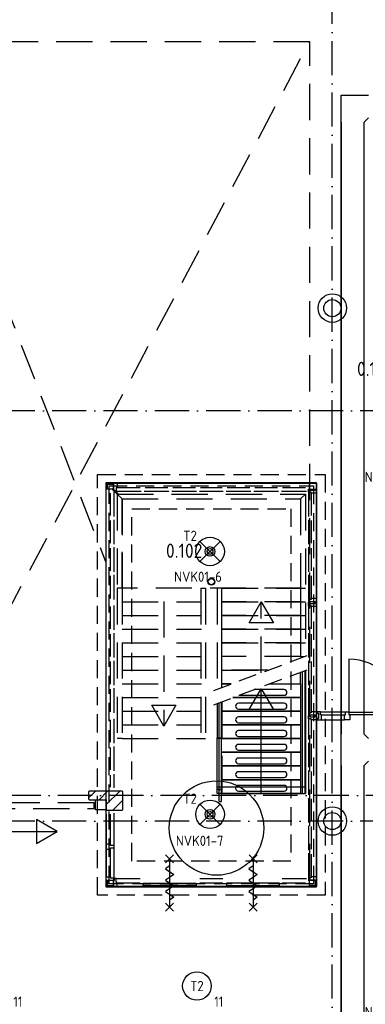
# Model space of a CAD drawing. Header units: millimetres. Extents: x 90707 to 259985, y -1262 to 84291.
# Tile 53 of 85: x 175866 to 181924, y 38393 to 55669. Entities that reach past the tile are written whole.
import ezdxf
from ezdxf.enums import TextEntityAlignment as Align

# ---------------------------------------------------------------- set-up
doc = ezdxf.new("R2010")
doc.units = ezdxf.units.MM
doc.header["$LTSCALE"] = 100
for name, pattern in [('B-SL0', [100000000.0, 0, -100000000.0]), ('DASHDOT', [9, 6, -1.5, 0, -1.5]), ('HIDDEN', [9.525, 6.35, -3.175]), ('HIDDEN2', [4.7625, 3.175, -1.5875])]:
    doc.linetypes.add(name, pattern=pattern)
doc.layers.get('0').update_dxf_attribs({"linetype": 'CONTINUOUS'})
for name, color, linetype in [('AL$1----_ALGEMEEN', 7, 'CONTINUOUS'), ('AL$7----_STRAMIEN', 1, 'DASHDOT'), ('AL$8----_HULPKOLOM', 2, 'CONTINUOUS'), ('AL24----_TRAPPEN', 7, 'CONTINUOUS'), ('AL28----_KONSTRUKTIE', 3, 'CONTINUOUS'), ('AL29----_BOVENBOUW', 7, 'CONTINUOUS'), ('AL32----_BINNENKOZ', 7, 'CONTINUOUS'), ('AL32----_DRAAIRICHTING', 1, 'CONTINUOUS'), ('AL65----_BEVEILIGING', 7, 'CONTINUOUS'), ('ALXA0-CONTOUR', 1, 'CONTINUOUS'), ('ALXAB---_PREFABBETON', 1, 'CONTINUOUS'), ('EB63101-_ATTRIB', 2, 'CONTINUOUS'), ('EB63501-_ATTRIB', 2, 'CONTINUOUS'), ('EL63101-_LICHT-ARM', 3, 'CONTINUOUS'), ('EL63501-_NOODVRL-ARM', 3, 'CONTINUOUS'), ('EL6441--_DATACOM', 3, 'CONTINUOUS'), ('FUNDERING', 3, 'CONTINUOUS'), ('HEKWERKEN', 1, 'CONTINUOUS'), ('HULPLIJNEN-TRAP', 2, 'CONTINUOUS'), ('KABELGOOT', 8, 'CONTINUOUS'), ('MAATV-BETON', 1, 'CONTINUOUS'), ('TRAP', 7, 'CONTINUOUS'), ('TRAPBEKLEDIG', 7, 'CONTINUOUS'), ('VOLGNUMMER', 7, 'CONTINUOUS')]:
    doc.layers.add(name, color=color, linetype=linetype)
doc.styles.add('1_8', font='ISO', dxfattribs={"height": 1.8})
doc.styles.add('2_0', font='iso', dxfattribs={"height": 200})
doc.styles.get("Standard").update_dxf_attribs({"font": 'iso.shx'})

# ---------------------------------------------------------------- blocks, each defined once
blk = doc.blocks.new('ES3G00')
blk.add_circle((0, 0), 2.5)
at = {"color": 6, "style": '1_8'}
for tag, flags, p in [('SCHAK', 8, (3.5, 2.75)), ('A_CODE', 8, (0, 0)), ('GROEP', 8, (-3.5, -2.75)), ('KAST', 9, (3.5, -2.75))]:
    blk.add_attdef(tag, text='', height=1.8, dxfattribs=dict(at, flags=flags)).set_placement(p, align=Align.MIDDLE)
blk = doc.blocks.new('ES3G01')
at = {"color": 0}
for p, q in [((-1.77, 1.77), (1.77, -1.77)), ((1.77, 1.77), (-1.77, -1.77))]:
    blk.add_line(p, q, dxfattribs=at)
at = {"color": 6}
blk.add_lwpolyline([(1.77, -1.77), (1.75, -1.75)], dxfattribs=at)
blk.add_circle((0, 0), 2.5)
at = {"color": 0}
for radius in [0.85, 0.5]:
    blk.add_circle((0, 0), radius, dxfattribs=at)
at = {"color": 6, "style": '1_8'}
for tag, flags, p in [('A_CODE', 8, (-3.5, 2.75)), ('SCHAK', 8, (3.5, 2.75)), ('GROEP', 8, (-3.5, -2.75)), ('KAST', 9, (3.5, -2.75))]:
    blk.add_attdef(tag, text='', height=1.8, dxfattribs=dict(at, flags=flags)).set_placement(p, align=Align.MIDDLE)
blk = doc.blocks.new('EH100000')
at = {"linetype": 'ByBlock'}
for p, q in [((1, 0.5), (0, 0.5)), ((1, 0.5, 1), (0, 0.5, 1)), ((0, -0.5, 1), (1, -0.5, 1)), ((1, -0.5), (0, -0.5))]:
    blk.add_line(p, q, dxfattribs=at)
at = {"linetype": 'ByBlock', "invisible_edges": 15}
for points in [[(1, -0.5), (0, -0.5), (0, 0.5), (1, 0.5)], [(0, 0.5), (1, 0.5), (1, 0.5, 1), (0, 0.5, 1)], [(0, -0.5, 1), (1, -0.5, 1), (1, -0.5), (0, -0.5)]]:
    blk.add_3dface(points, dxfattribs=at)
at = {"linetype": 'ByBlock', "style": '2_0', "flags": 8}
blk.add_attdef('FUNCTIE', text='', height=0.5, dxfattribs=at).set_placement((0.5, 0), align=Align.MIDDLE)
at = {"linetype": 'ByBlock', "flags": 9}
blk.add_attdef('SCHOT', text='', height=0.5, dxfattribs=at).set_placement((0.5, 0), align=Align.MIDDLE)
blk = doc.blocks.new('KG2II3')
at = {"linetype": 'B-SL0'}
for p, q in [((200, 275), (-200, 275)), ((275, -200), (275, 200))]:
    blk.add_line(p, q, dxfattribs=at)
at = {"linetype": 'ByBlock'}
for points in [[(275, -200), (-200, -200), (-200, -200), (-200, 275)], [(200, 275), (200, 275), (275, 200), (275, 200)]]:
    blk.add_lwpolyline(points, dxfattribs=at)
at = {"flags": 3}
blk.add_attdef('HULPSTUK', (0, 0), '', height=1, rotation=90, dxfattribs=at)
blk = doc.blocks.new('KG3III')
at = {"linetype": 'B-SL0'}
for p, q in [((-275, 200), (-275, -200)), ((275, -200), (275, 200)), ((-200, -275), (200, -275))]:
    blk.add_line(p, q, dxfattribs=at)
at = {"linetype": 'ByBlock'}
for points in [[(-275, 200), (0, 200), (0, 200), (275, 200)], [(-200, -275), (-200, -275), (-275, -200), (-275, -200)], [(275, -200), (275, -200), (200, -275), (200, -275)]]:
    blk.add_lwpolyline(points, dxfattribs=at)
at = {"flags": 3}
blk.add_attdef('HULPSTUK', (0, 0), '', height=1, rotation=270, dxfattribs=at)
blk = doc.blocks.new('A$Cca306792')
at = {"layer": 'AL$1----_ALGEMEEN', "color": 8, "linetype": 'HIDDEN'}
for p, q in [((88292, 46716), (88292, 46956)), ((88292, 46956), (89672, 46956)), ((88302, 46956), (88292, 46956)), ((89672, 46956), (89672, 46716)), ((89672, 46956), (89757, 46956)), ((88292, 46476), (88292, 46716)), ((88292, 46716), (89672, 46716)), ((89672, 46716), (88292, 46716)), ((88302, 46716), (88292, 46716)), ((89672, 46716), (89672, 46476)), ((89672, 46716), (89757, 46716)), ((88292, 46236), (88292, 46476)), ((88292, 46476), (89672, 46476)), ((89672, 46476), (88292, 46476)), ((88302, 46476), (88292, 46476)), ((89672, 46476), (89672, 46236)), ((89672, 46476), (89757, 46476)), ((89672, 46236), (88292, 46236)), ((88292, 45996), (88292, 46236)), ((88292, 46236), (89672, 46236)), ((88302, 46236), (88292, 46236)), ((89672, 46236), (89672, 45996)), ((89672, 46236), (89757, 46236)), ((88292, 45756), (88292, 45996)), ((88292, 45996), (89672, 45996)), ((89672, 45996), (88292, 45996)), ((88302, 45996), (88292, 45996)), ((89672, 45996), (89672, 45756)), ((89672, 45996), (89757, 45996)), ((89672, 45756), (88292, 45756)), ((88302, 45756), (88292, 45756)), ((89672, 45756), (89734, 45756)), ((88302, 45516), (88292, 45516)), ((88302, 45276), (88292, 45276)), ((89122, 45276), (89153, 45276))]:
    blk.add_line(p, q, dxfattribs=at)
at = {"layer": 'AL$1----_ALGEMEEN', "color": 8}
for p, q in [((88207, 44932), (88207, 44316)), ((88484, 45036), (89672, 45036)), ((88283, 44796), (89672, 44796)), ((88283, 44796), (89672, 44796)), ((88283, 44556), (88283, 44796)), ((89672, 44796), (89672, 44556)), ((88283, 44556), (89672, 44556)), ((88283, 44316), (88283, 44556)), ((89672, 44556), (88283, 44556)), ((89672, 44556), (89672, 44316)), ((88207, 43356), (88207, 44316)), ((88283, 44316), (89672, 44316)), ((88283, 44076), (88283, 44316)), ((89672, 44316), (88283, 44316)), ((89672, 44316), (89672, 44076)), ((89748, 44356), (89748, 44316)), ((89748, 44316), (89748, 44276)), ((88283, 44076), (89672, 44076)), ((88283, 44076), (89672, 44076)), ((88283, 43836), (88283, 44076)), ((89672, 44076), (88283, 44076)), ((89672, 44076), (89672, 43836)), ((88283, 43836), (89672, 43836)), ((88283, 43836), (89672, 43836)), ((88283, 43596), (88283, 43836)), ((89672, 43836), (88283, 43836)), ((89672, 43836), (89672, 43596)), ((88283, 43596), (89672, 43596)), ((89672, 43596), (88283, 43596)), ((88283, 43596), (89672, 43596)), ((88283, 43356), (88283, 43596)), ((89672, 43596), (89672, 43356)), ((88292, 43396), (88292, 43356)), ((88292, 43356), (88207, 43356)), ((89672, 43356), (88283, 43356)), ((88292, 43356), (89757, 43356))]:
    blk.add_line(p, q, dxfattribs=at)
blk.add_circle((88198, 42747), 828, dxfattribs=at)
at = {"layer": 'AL$7----_STRAMIEN', "color": 1}
for points in [[(90228, 5550), (90228, 78659)], [(146222, 50070), (3931, 50070)], [(135522, 43320), (3452, 43320)], [(146222, 42870), (2867, 42870)]]:
    blk.add_lwpolyline(points, dxfattribs=at)
at = {"layer": 'AL$8----_HULPKOLOM', "color": 8}
for centre in [(90228, 51870), (90228, 42870)]:
    blk.add_circle(centre, 250, dxfattribs=at)
at = {"layer": 'AL24----_TRAPPEN', "color": 8, "linetype": 'HIDDEN'}
for p, q in [((86542, 48521), (86542, 46956)), ((89672, 48521), (89672, 46956)), ((86457, 46956), (86457, 44316)), ((86542, 46956), (86542, 44316)), ((87922, 46956), (87922, 44316)), ((88007, 46956), (88007, 44316)), ((88207, 46956), (88207, 45182)), ((87273, 46725), (87273, 44535)), ((88771, 46349), (88982, 46715)), ((88982, 45473), (88982, 46715)), ((88982, 46715), (89194, 46349)), ((89194, 46349), (88771, 46349)), ((88283, 44960), (88283, 43356)), ((87273, 44535), (87061, 44902)), ((87061, 44902), (87485, 44902)), ((87485, 44902), (87273, 44535))]:
    blk.add_line(p, q, dxfattribs=at)
at = {"layer": 'AL24----_TRAPPEN', "color": 8}
for p, q in [((89700, 45493), (89700, 43356)), ((89748, 45511), (89748, 43356)), ((88771, 44825), (88982, 45192)), ((88982, 43356), (88982, 45192)), ((88982, 45192), (89194, 44825)), ((89194, 44825), (88771, 44825)), ((85407, 42688), (85041, 42900)), ((85041, 42900), (85041, 42477)), ((82767, 42688), (85407, 42688)), ((85041, 42477), (85407, 42688))]:
    blk.add_line(p, q, dxfattribs=at)
at = {"layer": 'AL28----_KONSTRUKTIE', "color": 8}
for p, q in [((86365, 48702), (86464, 48601)), ((86376, 48713), (86475, 48612))]:
    blk.add_line(p, q, dxfattribs=at)
at = {"layer": 'AL28----_KONSTRUKTIE', "color": 8, "linetype": 'Continuous'}
for p, q in [((85968, 43395), (85956, 43383)), ((85956, 43383), (85956, 43257)), ((86544, 43395), (85968, 43395)), ((86556, 43383), (86544, 43395)), ((86556, 43075), (86556, 43383)), ((85956, 43257), (85968, 43245)), ((85968, 43245), (86266, 43245)), ((86266, 43245), (86266, 43075)), ((86266, 43075), (86278, 43063)), ((86278, 43063), (86544, 43063)), ((86544, 43063), (86556, 43075))]:
    blk.add_line(p, q, dxfattribs=at)
at = {"layer": 'AL28----_KONSTRUKTIE', "color": 8}
for centre, radius in [((90228, 51870), 150), ((88107, 47069), 60), ((88107, 47069), 55), ((90228, 42870), 150)]:
    blk.add_circle(centre, radius, dxfattribs=at)
at = {"layer": 'AL29----_BOVENBOUW', "color": 8, "linetype": 'HIDDEN'}
for p, q in [((86457, 48606), (86457, 46956)), ((86457, 48606), (89757, 48606)), ((86457, 48606), (86542, 48521)), ((89672, 48521), (89757, 48606)), ((89757, 48606), (89757, 45764)), ((86542, 48521), (89672, 48521)), ((86542, 48521), (89672, 48521)), ((86542, 46956), (86542, 48521)), ((89672, 48521), (89672, 46956)), ((86542, 46956), (86457, 46956)), ((89672, 46956), (86542, 46956)), ((87922, 46956), (88007, 46956)), ((86542, 46716), (87932, 46716)), ((86542, 46476), (87932, 46476)), ((86542, 46236), (87932, 46236)), ((86542, 45996), (87932, 45996)), ((86542, 45756), (87932, 45756)), ((88292, 45516), (88292, 45756)), ((86542, 45516), (87932, 45516)), ((88292, 45276), (88292, 45516)), ((89095, 45516), (88292, 45516)), ((88292, 45516), (89095, 45516)), ((86542, 45276), (87932, 45276)), ((88457, 45276), (88292, 45276)), ((88292, 45210), (88292, 45276)), ((88292, 45276), (88457, 45276)), ((86542, 45036), (87932, 45036)), ((88292, 44964), (88292, 43356)), ((86542, 44796), (87922, 44796)), ((86542, 44556), (87922, 44556)), ((86542, 44316), (86457, 44316)), ((86542, 44316), (87922, 44316)), ((87922, 44316), (88007, 44316))]:
    blk.add_line(p, q, dxfattribs=at)
at = {"layer": 'AL29----_BOVENBOUW', "color": 8, "linetype": 'HIDDEN2'}
for p, q in [((88152, 45161), (89797, 45779)), ((88152, 44911), (89797, 45529))]:
    blk.add_line(p, q, dxfattribs=at)
at = {"layer": 'AL29----_BOVENBOUW', "color": 8}
for p, q in [((89672, 45276), (89672, 45483)), ((89757, 45514), (89757, 43356)), ((89122, 45276), (89672, 45276)), ((89672, 45276), (89672, 45036)), ((88283, 44796), (88283, 44960)), ((88484, 45036), (89672, 45036)), ((89672, 45036), (88484, 45036)), ((89672, 45036), (89672, 44796)), ((89672, 44796), (88283, 44796)), ((88292, 43356), (88207, 43356))]:
    blk.add_line(p, q, dxfattribs=at)
at = {"layer": 'AL32----_BINNENKOZ', "color": 8, "linetype": 'HIDDEN'}
for p, q in [((82698, 43060), (89828, 56545)), ((89832, 56545), (82698, 56545)), ((82698, 56545), (86254, 47427)), ((89832, 41835), (89832, 56545)), ((86076, 43065), (86076, 43245)), ((86076, 43245), (86256, 43245)), ((86256, 43245), (86256, 43065)), ((86051, 43189), (82128, 43189)), ((82128, 43089), (86051, 43089)), ((86051, 43089), (86051, 43189)), ((86256, 43065), (86076, 43065))]:
    blk.add_line(p, q, dxfattribs=at)
at = {"layer": 'AL32----_BINNENKOZ', "color": 8}
for p, q in [((86266, 48693), (86266, 48797)), ((86266, 48797), (86390, 48797)), ((86284, 48779), (86266, 48797)), ((86266, 48693), (86266, 48797)), ((86266, 48797), (86390, 48797)), ((86284, 48693), (86284, 48779)), ((86284, 48779), (86390, 48779)), ((86390, 48797), (86390, 48693)), ((86390, 48749), (86390, 48797)), ((86390, 48797), (86457, 48797)), ((86390, 48682), (86390, 48749)), ((86390, 48749), (86390, 48749)), ((86457, 48725), (86440, 48725)), ((86440, 48725), (86440, 48658)), ((86457, 48797), (86457, 48725)), ((86457, 48797), (86859, 48797)), ((86457, 48725), (86859, 48725)), ((86949, 48797), (87344, 48797)), ((86949, 48725), (87344, 48725)), ((87434, 48797), (87829, 48797)), ((87434, 48725), (87829, 48725)), ((87919, 48797), (88295, 48797)), ((87919, 48725), (88295, 48725)), ((88385, 48797), (88780, 48797)), ((88385, 48725), (88780, 48725)), ((88870, 48797), (89265, 48797)), ((88870, 48725), (89265, 48725)), ((89355, 48797), (89757, 48797)), ((89355, 48725), (89757, 48725)), ((89824, 48797), (89824, 48693)), ((89948, 48797), (89824, 48797)), ((89948, 48693), (89948, 48797)), ((86390, 48693), (86266, 48693)), ((86266, 48231), (86266, 48626)), ((86338, 48231), (86338, 48626)), ((86390, 48658), (86390, 48682)), ((86390, 48682), (86390, 48682)), ((86440, 48658), (86390, 48658)), ((86405, 48214), (86405, 48643)), ((86440, 48658), (86876, 48658)), ((86932, 48658), (87361, 48658)), ((87417, 48658), (87846, 48658)), ((87902, 48658), (88312, 48658)), ((88368, 48658), (88797, 48658)), ((88853, 48658), (89282, 48658)), ((89338, 48658), (89774, 48658)), ((89809, 48693), (89834, 48693)), ((89809, 48643), (89809, 48693)), ((89809, 48643), (89809, 48214)), ((89860, 48643), (89809, 48643)), ((89824, 48693), (89948, 48693)), ((89834, 48693), (89834, 48677)), ((89834, 48677), (89926, 48677)), ((89860, 48626), (89860, 48643)), ((89860, 48626), (89860, 48231)), ((89948, 48626), (89860, 48626)), ((89926, 48677), (89926, 48693)), ((89926, 48693), (89948, 48693)), ((89948, 48693), (89948, 48626)), ((89948, 48626), (89948, 48231)), ((86266, 47746), (86266, 48141)), ((86338, 47746), (86338, 48141)), ((86405, 47729), (86405, 48158)), ((89809, 48158), (89809, 47729)), ((89860, 48141), (89860, 47746)), ((89948, 48141), (89948, 47746)), ((86266, 47261), (86266, 47656)), ((86338, 47261), (86338, 47656)), ((86405, 47244), (86405, 47673)), ((89809, 47673), (89809, 47244)), ((89860, 47656), (89860, 47261)), ((89948, 47656), (89948, 47261)), ((86266, 46776), (86266, 47171)), ((86338, 46776), (86338, 47171)), ((86405, 46759), (86405, 47188)), ((89809, 47188), (89809, 46759)), ((89860, 47171), (89860, 46776)), ((89948, 47171), (89948, 46776)), ((86405, 46225), (86405, 46654)), ((89860, 46759), (89809, 46759)), ((89809, 46759), (89809, 46709)), ((89809, 46709), (89834, 46709)), ((89809, 46704), (89834, 46704)), ((89809, 46654), (89809, 46704)), ((89860, 46654), (89809, 46654)), ((89809, 46654), (89809, 46225)), ((89834, 46709), (89834, 46725)), ((89834, 46725), (89926, 46725)), ((89834, 46704), (89834, 46688)), ((89834, 46688), (89926, 46688)), ((89948, 46776), (89860, 46776)), ((89860, 46776), (89860, 46759)), ((89860, 46637), (89860, 46654)), ((89926, 46725), (89926, 46709)), ((89926, 46709), (89948, 46709)), ((89926, 46688), (89926, 46704)), ((89926, 46704), (89948, 46704)), ((89948, 46709), (89948, 46776)), ((89948, 46704), (89948, 46637)), ((86266, 46242), (86266, 46637)), ((86338, 46242), (86338, 46637)), ((89948, 46637), (89860, 46637)), ((89860, 46637), (89860, 46242)), ((89948, 46637), (89948, 46242)), ((86266, 45757), (86266, 46152)), ((86338, 45757), (86338, 46152)), ((86405, 45740), (86405, 46169)), ((89809, 46169), (89809, 45740)), ((89860, 46152), (89860, 45757)), ((89948, 46152), (89948, 45757)), ((86266, 45272), (86266, 45667)), ((86338, 45272), (86338, 45667)), ((86405, 45255), (86405, 45684)), ((89809, 45684), (89809, 45255)), ((89860, 45667), (89860, 45272)), ((89948, 45667), (89948, 45272)), ((86266, 44787), (86266, 45182)), ((86338, 44787), (86338, 45182)), ((86405, 44770), (86405, 45199)), ((89809, 45199), (89809, 44770)), ((89860, 45182), (89860, 44787)), ((89948, 45182), (89948, 44787)), ((89860, 44770), (89809, 44770)), ((89809, 44770), (89809, 44720)), ((89948, 44787), (89860, 44787)), ((89860, 44787), (89860, 44770)), ((89948, 44720), (89948, 44787)), ((89969, 44787), (89969, 44762)), ((90019, 44787), (89969, 44787)), ((89969, 44762), (89985, 44762)), ((89985, 44762), (89985, 44670)), ((90019, 44787), (90461, 44787)), ((90019, 44736), (90019, 44787)), ((90461, 44787), (90517, 44787)), ((90461, 44736), (90461, 44787)), ((90461, 44787), (90517, 44787)), ((90517, 44787), (90517, 44736)), ((91447, 44776), (90517, 44776)), ((86266, 44253), (86266, 44648)), ((86338, 44253), (86338, 44648)), ((86405, 44236), (86405, 44665)), ((89809, 44720), (89834, 44720)), ((89809, 44715), (89834, 44715)), ((89809, 44665), (89809, 44715)), ((89860, 44665), (89809, 44665)), ((89809, 44665), (89809, 44300)), ((89834, 44720), (89834, 44736)), ((89834, 44736), (89926, 44736)), ((89834, 44715), (89834, 44699)), ((89834, 44699), (89926, 44699)), ((89860, 44648), (89860, 44665)), ((89948, 44648), (89860, 44648)), ((89860, 44648), (89860, 44317)), ((89926, 44736), (89926, 44720)), ((89926, 44720), (89948, 44720)), ((89926, 44699), (89926, 44715)), ((89926, 44715), (89948, 44715)), ((89948, 44715), (89948, 44648)), ((89948, 44648), (89948, 44317)), ((89985, 44670), (89969, 44670)), ((89969, 44670), (89969, 44648)), ((89969, 44648), (90036, 44648)), ((90036, 44736), (90019, 44736)), ((90036, 44736), (90444, 44736)), ((90036, 44648), (90036, 44736)), ((90036, 44648), (90444, 44648)), ((90444, 44648), (90444, 44736)), ((90444, 44736), (90461, 44736)), ((90534, 44648), (90444, 44648)), ((91447, 44736), (90517, 44736)), ((90517, 44736), (90534, 44736)), ((90534, 44736), (90534, 44648)), ((89809, 44244), (89809, 43815)), ((86266, 43768), (86266, 44163)), ((86338, 43768), (86338, 44163)), ((86405, 43751), (86405, 44180)), ((89860, 44227), (89860, 43832)), ((89948, 44227), (89948, 43832)), ((89809, 43759), (89809, 43330)), ((89860, 43742), (89860, 43347)), ((89948, 43742), (89948, 43347)), ((86266, 43467), (86266, 43678)), ((86338, 43467), (86338, 43678)), ((86405, 43450), (86405, 43695)), ((89809, 43274), (89809, 42845)), ((89860, 43257), (89860, 42862)), ((89948, 43257), (89948, 42862)), ((86338, 42464), (86338, 42991)), ((89809, 42789), (89809, 42360)), ((89860, 42772), (89860, 42377)), ((89948, 42772), (89948, 42377)), ((86338, 41892), (86338, 42374)), ((89809, 42304), (89809, 41875)), ((89860, 42287), (89860, 41892)), ((89948, 42287), (89948, 41892)), ((86266, 41825), (86266, 41721)), ((86266, 41825), (86266, 41721)), ((86390, 41825), (86266, 41825)), ((86284, 41825), (86284, 41739)), ((86440, 41860), (86390, 41860)), ((86390, 41860), (86390, 41836)), ((86390, 41836), (86390, 41836)), ((86390, 41836), (86390, 41769)), ((86390, 41721), (86390, 41825)), ((86440, 41793), (86440, 41860)), ((86440, 41860), (86861, 41860)), ((87906, 41860), (88308, 41860)), ((89351, 41860), (89774, 41860)), ((89860, 41875), (89809, 41875)), ((89809, 41875), (89809, 41825)), ((89809, 41825), (89834, 41825)), ((89824, 41825), (89824, 41721)), ((89948, 41825), (89824, 41825)), ((89834, 41825), (89834, 41841)), ((89834, 41841), (89926, 41841)), ((89948, 41892), (89860, 41892)), ((89860, 41892), (89860, 41875)), ((89926, 41841), (89926, 41825)), ((89926, 41825), (89948, 41825)), ((89930, 41825), (89930, 41739)), ((89948, 41825), (89948, 41892)), ((89948, 41825), (89948, 41721)), ((89948, 41721), (89948, 41825)), ((86284, 41739), (86266, 41721)), ((86266, 41721), (86390, 41721)), ((86266, 41721), (86390, 41721)), ((86284, 41739), (86390, 41739)), ((86390, 41769), (86390, 41769)), ((86390, 41769), (86390, 41721)), ((86390, 41721), (86457, 41721)), ((86457, 41793), (86440, 41793)), ((86457, 41721), (86457, 41793)), ((86457, 41788), (86861, 41788)), ((86457, 41721), (86848, 41721)), ((86911, 41741), (86911, 41782)), ((86911, 41782), (87841, 41782)), ((87841, 41741), (86911, 41741)), ((87841, 41782), (87841, 41741)), ((87889, 41721), (88325, 41721)), ((87906, 41788), (88308, 41788)), ((89303, 41782), (88373, 41782)), ((88373, 41782), (88373, 41741)), ((88373, 41741), (89303, 41741)), ((89303, 41741), (89303, 41782)), ((89351, 41788), (89757, 41788)), ((89366, 41721), (89757, 41721)), ((89930, 41739), (89824, 41739)), ((89948, 41721), (89824, 41721)), ((89824, 41721), (89948, 41721)), ((89930, 41739), (89948, 41721))]:
    blk.add_line(p, q, dxfattribs=at)
at = {"layer": 'AL32----_BINNENKOZ', "color": 8, "linetype": 'Continuous'}
for p, q in [((86405, 42439), (86405, 43008)), ((86264, 42464), (86264, 42374)), ((86338, 42464), (86264, 42464)), ((86264, 42374), (86338, 42374)), ((86338, 42439), (86338, 42464)), ((86405, 42439), (86338, 42439)), ((86338, 42374), (86338, 42399)), ((86338, 42399), (86405, 42399)), ((86405, 42399), (86405, 42439)), ((86405, 41875), (86405, 42399))]:
    blk.add_line(p, q, dxfattribs=at)
blk.add_lwpolyline([(86266, 41825), (86266, 41892), (86338, 41892), (86338, 41875), (86405, 41875), (86405, 41825)], close=True, dxfattribs=at)
at = {"layer": 'AL32----_DRAAIRICHTING', "color": 8}
blk.add_line((90517, 45710), (90517, 44776), dxfattribs=at)
blk.add_arc((90516, 44779), 931, 359.7902, 89.9639, dxfattribs=at)
at = {"layer": 'AL65----_BEVEILIGING', "color": 8, "linetype": 'Continuous'}
for points in [[(87306, 42277), (87446, 42137)], [(87446, 42277), (87306, 42137)], [(87376, 42207), (87376, 41357)], [(88768, 42277), (88908, 42137)], [(88908, 42277), (88768, 42137)], [(88838, 42207), (88838, 41357)], [(87376, 42082), (87301, 42032), (87451, 41932), (87376, 41882)], [(88838, 42082), (88763, 42032), (88913, 41932), (88838, 41882)], [(87376, 41882), (87301, 41832), (87451, 41732), (87376, 41682)], [(88838, 41882), (88763, 41832), (88913, 41732), (88838, 41682)], [(87376, 41682), (87301, 41632), (87451, 41532), (87376, 41482)], [(88838, 41682), (88763, 41632), (88913, 41532), (88838, 41482)], [(87306, 41427), (87446, 41287)], [(87446, 41427), (87306, 41287)], [(88768, 41427), (88908, 41287)], [(88908, 41427), (88768, 41287)]]:
    blk.add_lwpolyline(points, dxfattribs=at)
at = {"layer": 'ALXA0-CONTOUR', "color": 8, "linetype": 'Continuous'}
for p, q in [((86256, 48803), (86256, 41715)), ((89953, 48803), (86256, 48803)), ((89953, 41715), (89953, 48803)), ((86256, 41715), (89953, 41715))]:
    blk.add_line(p, q, dxfattribs=at)
at = {"layer": 'ALXAB---_PREFABBETON', "color": 8}
for p, q in [((85956, 43275), (86076, 43395)), ((86138, 43245), (86288, 43395)), ((86266, 43160), (86500, 43395)), ((86380, 43063), (86556, 43238))]:
    blk.add_line(p, q, dxfattribs=at)
at = {"layer": 'FUNDERING', "color": 8, "linetype": 'HIDDEN2'}
for p, q in [((86113, 48950), (90101, 48950)), ((86113, 41568), (86113, 48950)), ((90101, 48950), (90101, 41568)), ((86313, 48750), (89901, 48750)), ((86313, 41768), (86313, 48750)), ((89901, 48750), (89901, 41768)), ((86713, 48350), (89501, 48350)), ((86713, 42168), (86713, 48350)), ((89501, 48350), (89501, 42168)), ((89501, 42168), (86713, 42168)), ((89901, 41768), (86313, 41768)), ((90101, 41568), (86113, 41568))]:
    blk.add_line(p, q, dxfattribs=at)
at = {"layer": 'HEKWERKEN', "color": 8}
for p, q in [((88247, 43216), (88247, 44947)), ((88287, 43216), (88287, 44962)), ((88207, 44316), (88207, 44328)), ((88207, 44328), (88267, 44328)), ((88267, 44316), (88207, 44316)), ((88267, 44328), (88267, 44316)), ((88207, 43416), (88207, 43428)), ((88207, 43428), (88267, 43428)), ((88267, 43416), (88207, 43416)), ((88267, 43428), (88267, 43416)), ((88247, 43216), (88287, 43216)), ((88247, 43216), (88287, 43216))]:
    blk.add_line(p, q, dxfattribs=at)
at = {"layer": 'HULPLIJNEN-TRAP', "color": 8}
blk.add_line((88198, 43470), (89748, 43470), dxfattribs=at)
at = {"layer": 'MAATV-BETON', "color": 8}
blk.add_line((86266, 42991), (86266, 41892), dxfattribs=at)
at = {"layer": 'TRAP', "color": 8}
for p, q in [((86266, 41721), (86266, 48797)), ((86266, 48797), (89948, 48797)), ((89948, 48797), (89948, 41721)), ((89948, 41721), (86266, 41721))]:
    blk.add_line(p, q, dxfattribs=at)
at = {"layer": 'TRAPBEKLEDIG', "color": 8}
for p, q in [((89382, 45176), (88856, 45176)), ((89382, 44936), (88582, 44936)), ((88590, 45076), (89382, 45076)), ((88582, 44836), (89382, 44836)), ((89382, 44696), (88582, 44696)), ((88582, 44596), (89382, 44596)), ((89382, 44456), (88582, 44456)), ((88582, 44356), (89382, 44356)), ((89382, 44216), (88582, 44216)), ((88582, 44116), (89382, 44116)), ((89382, 43976), (88582, 43976)), ((88582, 43876), (89382, 43876)), ((89382, 43736), (88582, 43736)), ((88582, 43636), (89382, 43636)), ((89382, 43496), (88582, 43496)), ((88582, 43396), (89382, 43396))]:
    blk.add_line(p, q, dxfattribs=at)
for centre, start, end in [((89382, 45126), 270, 90), ((88582, 44886), 90, 270), ((89382, 44886), 270, 90), ((88582, 44646), 90, 270), ((89382, 44646), 270, 90), ((88582, 44406), 90, 270), ((89382, 44406), 270, 90), ((88582, 44166), 90, 270), ((89382, 44166), 270, 90), ((88582, 43926), 90, 270), ((89382, 43926), 270, 90), ((88582, 43686), 90, 270), ((89382, 43686), 270, 90), ((88582, 43446), 90, 270), ((89382, 43446), 270, 90)]:
    blk.add_arc(centre, 50, start, end, dxfattribs=at)
at = {"layer": 'KABELGOOT'}
for name, p, rotation in [('KG2II3', (90585, 55406), 270), ('KG3III', (90585, 44118), 90)]:
    blk.add_blockref(name, p, dxfattribs=dict(at, rotation=rotation))
at = {"layer": 'KABELGOOT', "yscale": 400, "zscale": 60, "rotation": 270}
for p, xscale in [((90585, 55130), 10736.3484256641), ((90585, 43843), 5951.999999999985)]:
    blk.add_blockref('EH100000', p, dxfattribs=dict(at, xscale=xscale))
at = {"layer": 'VOLGNUMMER', "color": 252, "linetype": 'ByBlock'}
for tag, p in [('0.28', (16187, 74214)), ('0.17', (62961, 72994)), ('0.16', (78893, 73105)), ('0.29', (35887, 72529)), ('0.18', (53124, 64542)), ('0.701', (85482, 63517)), ('0.30', (29366, 63128)), ('0.32', (36092, 63166)), ('0.12', (90689, 63024)), ('0.29A', (33165, 62745)), ('0.30', (38191, 61494)), ('0.19', (61479, 61433)), ('0.27', (17657, 61363)), ('0.14', (89762, 60088)), ('0.33', (45869, 59450)), ('0.15', (73454, 57402)), ('0.801', (112714, 57073)), ('0.25', (28058, 57013)), ('0.18A', (61029, 56759)), ('0.26A', (36299, 54851)), ('0.20', (60895, 53506)), ('0.800', (90980, 50804)), ('0.25A', (73288, 48435)), ('0.300', (94483, 48257)), ('0.21', (58702, 48178)), ('0.24', (35041, 47783)), ('0.102', (87631, 47613)), ('0.203', (95795, 46197)), ('0.26', (18559, 46119)), ('0.802', (68387, 42721)), ('0.204', (95497, 42149)), ('0.07B', (66790, 38909)), ('0.702', (95327, 36513))]:
    blk.add_attdef(tag, text='', height=250, dxfattribs=at).set_placement(p, align=Align.MIDDLE_CENTER)
at = {"layer": 'VOLGNUMMER', "color": 8, "linetype": 'ByBlock'}
blk.add_attdef('0.600', text='', height=250, dxfattribs=at).set_placement((96800, 48300), align=Align.MIDDLE_CENTER)

msp = doc.modelspace()

# ---------------------------------------------------------------- block references
at = {"layer": 'EL63101-_LICHT-ARM'}
ref = msp.add_blockref('ES3G00', (175448, 38714, 3500), dxfattribs=dict(at, xscale=100, yscale=100, zscale=100))
ref.add_attrib('A_CODE', 'T2', dxfattribs={"layer": 'EB63101-_ATTRIB', "color": 1, "height": 180, "style": '1_8', "flags": 8}).set_placement((175448, 38714, 3500), align=Align.MIDDLE)
ref.add_attrib('GROEP', '11', dxfattribs={"layer": 'EB63101-_ATTRIB', "color": 1, "height": 180, "style": '1_8', "flags": 8}).set_placement((175833, 38439, 3500), align=Align.MIDDLE)
ref = msp.add_blockref('ES3G00', (178972, 38714, 3500), dxfattribs=dict(at, xscale=100, yscale=100, zscale=100))
ref.add_attrib('A_CODE', 'T2', dxfattribs={"layer": 'EB63101-_ATTRIB', "color": 1, "height": 180, "style": '1_8', "flags": 8}).set_placement((178972, 38714, 3500), align=Align.MIDDLE)
ref.add_attrib('GROEP', '11', dxfattribs={"layer": 'EB63101-_ATTRIB', "color": 1, "height": 180, "style": '1_8', "flags": 8}).set_placement((179356, 38439, 3500), align=Align.MIDDLE)
at = {"layer": 'EL63501-_NOODVRL-ARM'}
ref = msp.add_blockref('ES3G01', (182524, 48087, 3500), dxfattribs=dict(at, xscale=100, yscale=100, zscale=100))
ref.add_attrib('A_CODE', 'T2', dxfattribs={"layer": 'EB63501-_ATTRIB', "color": 1, "height": 180, "style": '1_8', "flags": 8}).set_placement((182174, 48362, 3500), align=Align.MIDDLE)
ref.add_attrib('GROEP', 'NVK01-6', dxfattribs={"layer": 'EB63501-_ATTRIB', "color": 1, "height": 180, "style": '1_8', "flags": 8}).set_placement((182334, 47646, 3500), align=Align.MIDDLE)
ref = msp.add_blockref('ES3G01', (179203, 46338), dxfattribs=dict(at, xscale=100, yscale=100, zscale=100))
ref.add_attrib('A_CODE', 'T2', dxfattribs={"layer": 'EB63501-_ATTRIB', "color": 1, "height": 180, "style": '1_8', "flags": 8}).set_placement((178853, 46613), align=Align.MIDDLE)
ref.add_attrib('GROEP', 'NVK01-6', dxfattribs={"layer": 'EB63501-_ATTRIB', "color": 1, "height": 180, "style": '1_8', "flags": 8}).set_placement((178992, 45896), align=Align.MIDDLE)
ref = msp.add_blockref('ES3G01', (179203, 41726), dxfattribs=dict(at, xscale=100, yscale=100, zscale=100))
ref.add_attrib('A_CODE', 'T2', dxfattribs={"layer": 'EB63501-_ATTRIB', "color": 1, "height": 180, "style": '1_8', "flags": 8}).set_placement((178853, 42001), align=Align.MIDDLE)
ref.add_attrib('GROEP', 'NVK01-7', dxfattribs={"layer": 'EB63501-_ATTRIB', "color": 1, "height": 180, "style": '1_8', "flags": 8}).set_placement((179020, 41262), align=Align.MIDDLE)
ref = msp.add_blockref('ES3G01', (182515, 38720, 3500), dxfattribs=dict(at, xscale=100, yscale=100, zscale=100))
ref.add_attrib('A_CODE', 'T2', dxfattribs={"layer": 'EB63501-_ATTRIB', "color": 1, "height": 180, "style": '1_8', "flags": 8}).set_placement((182165, 38995, 3500), align=Align.MIDDLE)
ref.add_attrib('GROEP', 'NVK01-7', dxfattribs={"layer": 'EB63501-_ATTRIB', "color": 1, "height": 180, "style": '1_8', "flags": 8}).set_placement((182332, 38256, 3500), align=Align.MIDDLE)
at = {"layer": 'EL6441--_DATACOM'}
ref = msp.add_blockref('A$Cca306792', (91118, -1262), dxfattribs=at)
ref.add_attrib('0.102', '0.102', dxfattribs={"layer": 'VOLGNUMMER', "color": 252, "linetype": 'ByBlock', "height": 250}).set_placement((178749, 46351), align=Align.MIDDLE_CENTER)
ref.add_attrib('0.800', '0.102', dxfattribs={"layer": 'VOLGNUMMER', "color": 252, "linetype": 'ByBlock', "height": 250}).set_placement((182098, 49542), align=Align.MIDDLE_CENTER)

doc.saveas('drawing.dxf')
